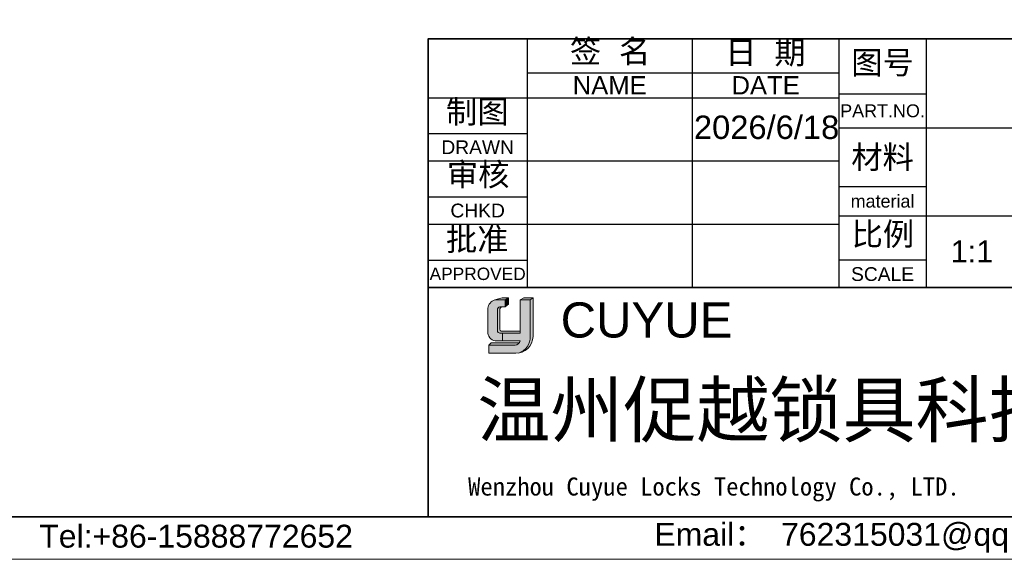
# Model space of a CAD drawing. Header units: millimetres. Extents: x 4119 to 4595, y 1349 to 1685.
# Tile 4 of 8: x 4347 to 4485, y 1349 to 1425. Entities that reach past the tile are written whole.
import ezdxf

# ---------------------------------------------------------------- set-up
doc = ezdxf.new("R2010")
doc.units = ezdxf.units.MM
for name, color, linetype, lineweight in [('0007', 7, 'Continuous', 5), ('实线层', 7, 'Continuous', 25), ('尺寸线层', 3, 'Continuous', 18), ('粗实线层', 7, 'Continuous', 35), ('细实线层', 3, 'Continuous', 18)]:
    doc.layers.add(name, color=color, linetype=linetype, lineweight=lineweight)
doc.styles.get("Standard").update_dxf_attribs({"font": 'arial.ttf'})
doc.styles.add('TEXTSTYLE_2', font='arial.ttf')
doc.styles.add('TEXTSTYLE_3', font='arial.ttf')

msp = doc.modelspace()

# ---------------------------------------------------------------- hatches: boundary and pattern name
at = {"layer": '实线层'}
h = msp.add_hatch(color=30, dxfattribs=at)
edge = h.paths.add_edge_path(flags=0)
edge.add_arc((4414.558425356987, 1384.035484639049), 0.4573127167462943, 103.89623382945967, 180.1196323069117, ccw=False)
edge.add_line((4414.448595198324, 1384.479412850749), (4415.163628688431, 1384.479412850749))
edge.add_line((4415.163628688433, 1384.479412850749), (4415.163628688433, 1385.457876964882))
edge.add_line((4415.163628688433, 1385.457876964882), (4413.726646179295, 1385.457876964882))
edge.add_arc((4414.176902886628, 1384.108337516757), 1.422669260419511, 108.4506221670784, 173.4013944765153)
edge.add_line((4412.763658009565, 1384.271820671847), (4412.763658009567, 1380.816394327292))
edge.add_arc((4413.980994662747, 1380.929802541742), 1.222607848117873, 185.3223660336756, 272.7233690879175)
edge.add_line((4414.039085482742, 1379.708575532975), (4414.805181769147, 1379.708575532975))
edge.add_line((4414.805181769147, 1379.708575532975), (4414.805181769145, 1380.816394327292))
edge.add_line((4414.805181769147, 1380.816394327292), (4414.460311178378, 1380.816394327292))
edge.add_arc((4414.431554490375, 1381.145858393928), 0.3307166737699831, 177.6597996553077, 274.98831874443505, ccw=False)
edge.add_line((4414.1011136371, 1381.159362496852), (4414.101113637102, 1384.034529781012))
h = msp.add_hatch(color=256, dxfattribs=at)
h.paths.add_polyline_path([(4414.771770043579, 1385.748908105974), (4413.726646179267, 1385.457876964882), (4415.163628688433, 1385.457876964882), (4415.657840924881, 1385.748908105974)], flags=0)
h.paths.add_polyline_path([(4417.268461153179, 1385.457876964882), (4418.668395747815, 1385.457876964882), (4419.079822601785, 1385.748908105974), (4417.784504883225, 1385.748908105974)], flags=0)
msp.add_hatch(color=256, dxfattribs=at).paths.add_polyline_path([(4415.163628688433, 1384.479412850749), (4415.657840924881, 1384.854928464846), (4415.657840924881, 1385.748908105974), (4415.163628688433, 1385.457876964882)], flags=0)
h = msp.add_hatch(color=256, dxfattribs=at)
edge = h.paths.add_edge_path(flags=0)
edge.add_line((4419.079822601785, 1385.748908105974), (4418.668395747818, 1385.457876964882))
edge.add_line((4418.668395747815, 1385.457876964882), (4418.668395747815, 1380.327373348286))
edge.add_arc((4416.346362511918, 1380.236805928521), 2.323798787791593, -71.74154242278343, 2.2336036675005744, ccw=False)
edge.add_arc((4416.689389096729, 1380.39005760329), 2.391255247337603, 279.2658368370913, 358.4978790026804)
edge.add_line((4419.079822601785, 1380.327373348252), (4419.079822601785, 1385.748908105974))
h = msp.add_hatch(color=256, dxfattribs=at)
edge = h.paths.add_edge_path(flags=0)
edge.add_line((4414.430908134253, 1381.35832833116), (4414.430908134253, 1384.034529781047))
edge.add_arc((4414.888219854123, 1384.035484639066), 0.4573127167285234, 103.89623382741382, 180.1196323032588, ccw=False)
edge.add_line((4414.778389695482, 1384.479412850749), (4414.448595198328, 1384.479412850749))
edge.add_arc((4414.558425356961, 1384.035484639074), 0.4573127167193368, 103.8962338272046, 180.1196323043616)
edge.add_line((4414.1011136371, 1384.034529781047), (4414.101113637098, 1381.159362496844))
edge.add_arc((4414.431554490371, 1381.145858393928), 0.3307166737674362, 177.6597996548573, 274.9883187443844)
edge.add_line((4414.460311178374, 1380.816394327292), (4417.268461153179, 1380.816394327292))
edge.add_line((4417.268461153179, 1380.816394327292), (4417.268461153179, 1381.094794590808))
edge.add_line((4417.268461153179, 1381.094794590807), (4414.641973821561, 1381.094794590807))
edge.add_arc((4414.690748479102, 1381.350147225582), 0.2599691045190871, 178.1966309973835, 259.1862447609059, ccw=False)
h = msp.add_hatch(color=256, dxfattribs=at)
edge = h.paths.add_edge_path(flags=0)
edge.add_line((4413.212648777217, 1379.445322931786), (4412.918290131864, 1379.121371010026))
edge.add_line((4412.918290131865, 1379.121371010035), (4416.570222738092, 1379.121371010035))
edge.add_arc((4416.436426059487, 1379.989203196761), 0.8780855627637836, 278.7644802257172, 323.8869948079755)
edge.add_line((4417.14579285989, 1379.471677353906), (4413.212648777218, 1379.445322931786))
at = {"layer": '尺寸线层'}
h = msp.add_hatch(color=179, dxfattribs=at)
edge = h.paths.add_edge_path(flags=0)
edge.add_line((4418.668395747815, 1385.457876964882), (4417.268461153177, 1385.457876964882))
edge.add_line((4417.268461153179, 1385.457876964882), (4417.268461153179, 1380.816394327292))
edge.add_line((4417.268461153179, 1380.816394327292), (4414.805181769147, 1380.816394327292))
edge.add_line((4414.805181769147, 1380.816394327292), (4414.805181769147, 1379.708575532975))
edge.add_line((4414.805181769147, 1379.708575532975), (4417.268461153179, 1379.708575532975))
edge.add_arc((4416.436426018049, 1379.989203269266), 0.8780856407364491, 278.7644821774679, 341.36184450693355, ccw=False)
edge.add_line((4416.570222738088, 1379.121371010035), (4412.918290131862, 1379.121371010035))
edge.add_line((4412.918290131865, 1379.121371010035), (4412.918290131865, 1377.999146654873))
edge.add_line((4412.918290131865, 1377.999146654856), (4416.648811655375, 1377.999146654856))
edge.add_arc((4416.689389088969, 1380.390057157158), 2.391254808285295, 269.0276957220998, 279.2658387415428)
edge.add_arc((4416.346362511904, 1380.236805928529), 2.323798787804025, 288.258457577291, 362.2336036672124)
edge.add_line((4418.668395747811, 1380.327373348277), (4418.668395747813, 1385.457876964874))

# ---------------------------------------------------------------- linework, layer by layer
for p, q in [((4404.429764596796, 1421.854659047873), (4404.429764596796, 1387.582382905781)), ((4418.255064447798, 1421.852255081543), (4418.255064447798, 1387.161619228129)), ((4441.296815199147, 1421.852255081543), (4441.296815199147, 1387.161619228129)), ((4461.777179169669, 1421.881843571), (4461.777179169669, 1387.063197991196)), ((4461.778371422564, 1421.852255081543), (4461.778371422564, 1387.161619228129)), ((4473.938103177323, 1421.881843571), (4473.938103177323, 1387.063197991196)), ((4418.255064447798, 1417.11589520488), (4461.778371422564, 1417.11589520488)), ((4404.430013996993, 1413.659632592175), (4461.778371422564, 1413.659632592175)), ((4461.777179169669, 1414.20125998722), (4473.938103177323, 1414.20125998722)), ((4461.777179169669, 1409.464900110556), (4522.581799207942, 1409.464900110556)), ((4404.430013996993, 1408.667253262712), (4418.255064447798, 1408.667253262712)), ((4404.430013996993, 1404.826961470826), (4461.778371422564, 1404.826961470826)), ((4461.777179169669, 1401.272277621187), (4473.938103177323, 1401.272277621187)), ((4404.430013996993, 1399.834582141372), (4418.255064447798, 1399.834582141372)), ((4461.777179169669, 1397.175966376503), (4522.581799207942, 1397.175966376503)), ((4404.430013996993, 1395.994290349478), (4461.778371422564, 1395.994290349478)), ((4404.430013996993, 1391.001911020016), (4418.255064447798, 1391.001911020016)), ((4461.777179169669, 1391.03149950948), (4473.938103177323, 1391.03149950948))]:
    msp.add_line(p, q)
at = {"layer": '0007'}
for p, q in [((4413.726646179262, 1385.457876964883), (4414.771770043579, 1385.748908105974)), ((4413.726646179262, 1385.457876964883), (4415.163628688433, 1385.457876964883)), ((4414.771770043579, 1385.748908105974), (4415.657840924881, 1385.748908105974)), ((4415.163628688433, 1385.457876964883), (4415.657840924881, 1385.748908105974)), ((4415.163628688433, 1384.47941285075), (4415.163628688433, 1385.457876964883)), ((4415.657840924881, 1384.854928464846), (4415.657840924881, 1385.748908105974)), ((4417.268461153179, 1385.457876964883), (4417.784504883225, 1385.748908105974)), ((4417.268461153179, 1385.457876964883), (4418.668395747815, 1385.457876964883)), ((4417.268461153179, 1380.816394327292), (4417.268461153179, 1385.457876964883)), ((4417.784504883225, 1385.748908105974), (4419.079822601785, 1385.748908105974)), ((4418.668395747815, 1385.457876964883), (4419.079822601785, 1385.748908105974)), ((4418.668395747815, 1385.457876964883), (4418.668395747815, 1380.327373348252)), ((4419.079822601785, 1385.748908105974), (4419.079822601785, 1380.327373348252)), ((4412.763658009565, 1380.816394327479), (4412.763658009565, 1384.271820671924)), ((4414.1011136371, 1381.159362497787), (4414.1011136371, 1384.034529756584)), ((4414.430908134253, 1381.35832833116), (4414.430908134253, 1384.034529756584)), ((4414.448595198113, 1384.47941285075), (4415.163628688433, 1384.47941285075)), ((4415.163628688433, 1384.47941285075), (4415.657840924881, 1384.854928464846)), ((4414.460311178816, 1380.816394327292), (4417.268461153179, 1380.816394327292)), ((4414.641973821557, 1381.094794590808), (4417.268461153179, 1381.094794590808)), ((4414.805181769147, 1380.816394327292), (4414.805181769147, 1379.708575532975)), ((4412.918290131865, 1379.121371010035), (4413.212648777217, 1379.445322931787)), ((4412.918290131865, 1377.999146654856), (4412.918290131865, 1379.121371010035)), ((4412.918290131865, 1379.121371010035), (4416.570222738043, 1379.121371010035)), ((4413.212648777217, 1379.445322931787), (4417.145792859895, 1379.471677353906)), ((4414.039085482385, 1379.708575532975), (4417.268461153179, 1379.708575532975)), ((4412.918290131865, 1377.999146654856), (4416.648811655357, 1377.999146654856))]:
    msp.add_line(p, q, dxfattribs=at)
for centre, radius, start, end in [((4414.176903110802, 1384.108337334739), 1.422669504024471, 108.4506284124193, 173.4013882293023), ((4414.558425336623, 1384.03548465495), 0.4573126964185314, 103.8962318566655, 180.1196373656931), ((4414.888219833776, 1384.03548465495), 0.4573126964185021, 103.8962318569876, 180.1196373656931), ((4414.690748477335, 1381.350147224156), 0.2599691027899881, 178.1966306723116, 259.1862450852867), ((4413.980994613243, 1380.929802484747), 1.222607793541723, 185.3223635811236, 272.7233715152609), ((4414.431554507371, 1381.145858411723), 0.3307166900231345, 177.6598026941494, 274.9883156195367), ((4416.689389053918, 1380.390057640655), 2.391255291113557, 269.0276967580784, 358.4978781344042), ((4416.346362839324, 1380.236805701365), 2.323798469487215, 288.242499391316, 2.233609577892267), ((4416.436426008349, 1379.989203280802), 0.8780856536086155, 278.764482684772, 341.3618439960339)]:
    msp.add_arc(centre, radius, start, end, dxfattribs=at)
at = {"layer": '粗实线层'}
msp.add_line((4404.430013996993, 1387.161619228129), (4546.943825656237, 1387.161619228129), dxfattribs=at)
msp.add_lwpolyline([(4147.914966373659, 1677.270095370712), (4586.626965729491, 1677.270095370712), (4586.626965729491, 1355.181394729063), (4147.914966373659, 1355.181394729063)], close=True, dxfattribs=at)
msp.add_lwpolyline([(4586.626716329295, 1421.853588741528), (4515.572848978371, 1421.853588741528), (4404.430013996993, 1421.852255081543), (4404.430013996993, 1355.149482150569)], dxfattribs=at)
at = {"layer": '细实线层'}
msp.add_lwpolyline([(4119.391464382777, 1685.270703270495), (4594.627573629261, 1685.270703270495), (4594.627573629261, 1349.245171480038), (4119.391464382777, 1349.245171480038)], close=True, dxfattribs=at)

# ---------------------------------------------------------------- texts
at = {"line_spacing_factor": 0.8999999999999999}
for s, insert, char_height, width, attachment_point, style in [('签  名', (4429.828930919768, 1421.732934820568), 3.200243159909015, 14.07606952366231, 2, 'TEXTSTYLE_2'), ('日  期', (4451.510744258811, 1421.567155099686), 3.200243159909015, 14.07606952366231, 2, 'TEXTSTYLE_2'), ('图号', (4467.857641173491, 1420.166783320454), 3.200243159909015, 9.375712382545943, 2, 'TEXTSTYLE_2'), ('NAME', (4429.775939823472, 1416.667861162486), 2.560194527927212, 10.30740027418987, 2, 'TEXTSTYLE_3'), ('DATE', (4451.537593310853, 1416.667861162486), 2.560194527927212, 9.517451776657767, 2, 'TEXTSTYLE_3'), ('制图', (4411.301843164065, 1413.292083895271), 3.200243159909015, 9.375712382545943, 2, 'TEXTSTYLE_2'), ('PART.NO.', (4467.857641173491, 1412.729148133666), 1.792136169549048, 11.7987849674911, 2, 'TEXTSTYLE_3'), ('DRAWN', (4411.342539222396, 1407.707180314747), 1.920145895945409, 10.11467187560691, 2, 'TEXTSTYLE_3'), ('材料', (4467.857641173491, 1406.968710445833), 3.200243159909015, 9.375712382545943, 2, 'TEXTSTYLE_2'), ('审核', (4411.41513685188, 1404.547562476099), 3.200243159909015, 9.375712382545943, 2, 'TEXTSTYLE_2'), ('material', (4467.857641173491, 1400.120190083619), 1.792136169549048, 11.24582101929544, 2, 'TEXTSTYLE_3'), ('CHKD', (4411.342539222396, 1398.874509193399), 1.920145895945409, 7.587788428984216, 2, 'TEXTSTYLE_3'), ('比例', (4467.910856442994, 1396.235593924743), 3.200243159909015, 9.375712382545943, 2, 'TEXTSTYLE_2'), ('批准', (4411.284737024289, 1395.502530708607), 3.200243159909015, 9.375712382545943, 2, 'TEXTSTYLE_2'), ('APPROVED', (4411.342539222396, 1389.945830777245), 1.728131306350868, 13.38819941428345, 2, 'TEXTSTYLE_3'), ('SCALE', (4467.857641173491, 1390.007421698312), 1.920145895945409, 8.779849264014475, 2, 'TEXTSTYLE_3'), ('CUYUE', (4422.925324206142, 1385.095090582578), 4.903125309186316, 54.63678917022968, 1, 'TEXTSTYLE_2'), ('{\\fsimsun|b0|i0|c134|p34;\\C0;Wenzhou Cuyue Locks Technology Co., LTD.}', (4410.007646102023, 1360.660776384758), 2.521607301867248, 105.2497612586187, 1, 'TEXTSTYLE_3'), ('Tel:+86-15888772652', (4372.039093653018, 1354.068456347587), 3.193855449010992, 45.3387609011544, 2, 'TEXTSTYLE_3'), ('{\\C256;Email\\fSimSun|b0|i0|c0|p34;： \\farial|b0|i0|c0|p34;762315031@qq.com}', (4465.59089799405, 1354.325728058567), 3.193855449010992, 64.86821883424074, 2, 'TEXTSTYLE_3')]:
    msp.add_mtext(s, dxfattribs=dict(at, insert=insert, char_height=char_height, width=width, attachment_point=attachment_point, style=style))
at = {"insert": (4480.338589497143, 1392.209819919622), "char_height": 3.066101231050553, "width": 21.33495439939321, "attachment_point": 5}
msp.add_mtext('1:1', dxfattribs=at)
at = {"layer": '尺寸线层', "insert": (4411.300738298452, 1373.850022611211), "char_height": 7.47358875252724, "width": 137.199483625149, "attachment_point": 1}
msp.add_mtext('{\\fSimSun|b0|i0|c134|p2;\\C0;温州促越锁具科技有限公司}', dxfattribs=at)
at = {"layer": '细实线层', "insert": (4441.530304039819, 1411.163110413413), "char_height": 3.26425567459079, "attachment_point": 1}
msp.add_mtext('2026/6/18', dxfattribs=at)

doc.saveas('drawing.dxf')
